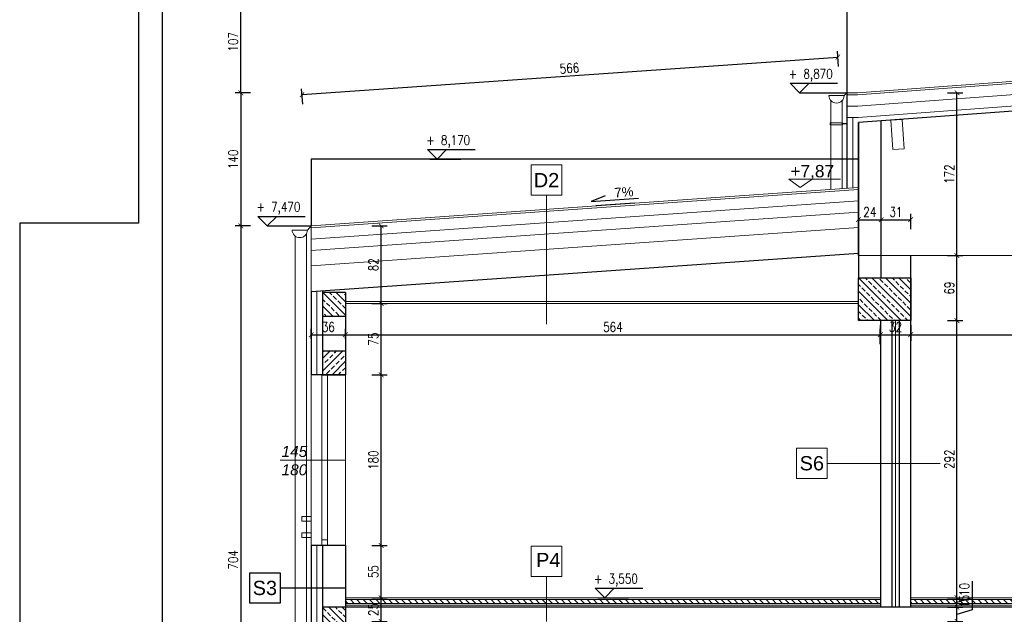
# Model space of a CAD drawing. Header units: millimetres. Extents: x 0 to 111311, y -48878 to -25280.
# Tile 65 of 161: x 74103 to 75140, y -42812 to -42185. Entities that reach past the tile are written whole.
import ezdxf
from ezdxf.enums import TextEntityAlignment as Align

# ---------------------------------------------------------------- set-up
doc = ezdxf.new("R2010")
doc.units = ezdxf.units.MM
doc.layers.get('Defpoints').update_dxf_attribs({"color": 30})
for name, color, linetype, lineweight in [('0.09', 22, 'Continuous', 9), ('0.15', 52, 'Continuous', 15), ('izol term', 30, 'BATTING', 0), ('J 0.15', 40, 'Continuous', 15), ('J wymiary', 1, 'Continuous', 9), ('kreskowanie', 250, 'Continuous', 9), ('OPIS', 7, 'Continuous', 5), ('sciany', 252, 'Continuous', 30), ('stolarka_okna', 144, 'Continuous', 0)]:
    doc.layers.add(name, color=color, linetype=linetype, lineweight=lineweight)
for name, color, linetype in [('A_Ściany', 7, 'Continuous'), ('e-cad_cienkie', 1, 'Continuous'), ('e-cad_opisy', 7, 'Continuous')]:
    doc.layers.add(name, color=color, linetype=linetype)
doc.styles.add('e-cad_1', font='simplex.shx', dxfattribs={"width": 0.8})
doc.styles.add('E-CAD_TTF', font='arial.ttf')
doc.styles.get("Standard").update_dxf_attribs({"font": 'arial.ttf'})
doc.linetypes.add('BATTING', pattern='A,0.00254,-2.54,[134,ltypeshp.shx,S=2.54,R=0,X=-2.54,Y=0],-5.08,[134,ltypeshp.shx,S=2.54,R=180,X=2.54,Y=0],-2.54', length=10.16254)
doc.dimstyles.new('e-cad_1_50_[cm]', dxfattribs={"dimscale": 5, "dimtxt": 2, "dimasz": 1, "dimexe": 1.25, "dimexo": 0.625, "dimtad": 1, "dimdec": 0, "dimrnd": 0.1, "dimzin": 1, "dimtxsty": 'e-cad_1', "dimblk": 'ARCHTICK', "dimcen": 2.5, "dimclrd": 7, "dimclre": 7, "dimclrt": 7, "dimadec": 0, "dimazin": 0, "dimtfac": 1, "dimtmove": 1, "dimatfit": 3, "dimldrblk": 'OBLIQUE', "dimfxl": 2, "dimfxlon": 1, "dimarcsym": 0})
pattern_1 = [(135, (8540.922, 2718.507), (-7.0710678, -7.0710678), []), (135, (8540.922, 2725.567), (-7.0710678, -7.0710678), [4.8, -2])]

# ---------------------------------------------------------------- blocks, each defined once
blk = doc.blocks.new('A$C518426B5')
at = {"layer": 'OPIS', "color": 251}
for p, q in [((0, 8.8), (54.2, 8.8)), ((0, 8.8), (11.9, 0)), ((11.9, 0), (24.5, 8.8))]:
    blk.add_line(p, q, dxfattribs=at)
blk = doc.blocks.new('e-cad_kota_3')
blk.add_line((-2, 2), (8, 2))
blk.add_lwpolyline([(-2, 2), (0, 0), (2, 2)])
at = {"style": 'e-cad_1', "width": 0.8}
blk.add_attdef('ZNAK', text='', height=2, dxfattribs=at).set_placement((-0.5, 3), align=Align.RIGHT)
blk.add_attdef('RZEDNA', (0.8, 3), '', height=2, dxfattribs=at)
blk = doc.blocks.new('_ArchTick')
at = {"color": 0, "linetype": 'ByBlock', "const_width": 0.15}
blk.add_lwpolyline([(-0.5, -0.5), (0.5, 0.5)], dxfattribs=at)
blk = doc.blocks.new('*D1849')
at = {"layer": 'Defpoints', "color": 0, "ltscale": 2}
for p in [(74445.9, -42517.1), (74409.9, -42524.4), (74445.9, -42524.4)]:
    blk.add_point(p, dxfattribs=at)
at = {"layer": 'J wymiary', "color": 7, "lineweight": -2, "ltscale": 2}
for p, q in [((74409.9, -42521.3), (74409.9, -42510.9)), ((74409.9, -42517.1), (74445.9, -42517.1)), ((74445.9, -42521.3), (74445.9, -42510.9))]:
    blk.add_line(p, q, dxfattribs=at)
at = {"layer": 'J wymiary', "color": 7, "lineweight": -2, "ltscale": 2, "xscale": 5, "yscale": 5, "zscale": 5, "rotation": 180}
blk.add_blockref('_ArchTick', (74409.9, -42517.1), dxfattribs=at)
at = {"layer": 'J wymiary', "color": 7, "lineweight": -2, "ltscale": 2, "xscale": 5, "yscale": 5, "zscale": 5}
blk.add_blockref('_ArchTick', (74445.9, -42517.1), dxfattribs=at)
at = {"layer": 'J wymiary', "color": 7, "ltscale": 2, "insert": (74427.9, -42509), "char_height": 10, "attachment_point": 5, "style": 'e-cad_1'}
blk.add_mtext('36', dxfattribs=at)
blk = doc.blocks.new('_Oblique')
at = {"layer": 'kreskowanie', "color": 0, "lineweight": -2}
blk.add_line((-0.5, -0.5), (0.5, 0.5), dxfattribs=at)
blk = doc.blocks.new('*D1850')
at = {"layer": 'Defpoints', "color": 0, "ltscale": 2}
for p in [(75009.4, -42517.1), (74445.9, -42524.4), (75009.4, -42549.7)]:
    blk.add_point(p, dxfattribs=at)
at = {"layer": 'J wymiary', "color": 7, "lineweight": -2, "ltscale": 2}
for p, q in [((74445.9, -42521.3), (74445.9, -42510.9)), ((74445.9, -42517.1), (75009.4, -42517.1)), ((75009.4, -42527.1), (75009.4, -42510.9))]:
    blk.add_line(p, q, dxfattribs=at)
at = {"layer": 'J wymiary', "color": 7, "lineweight": -2, "ltscale": 2, "xscale": 5, "yscale": 5, "zscale": 5, "rotation": 180}
blk.add_blockref('_ArchTick', (74445.9, -42517.1), dxfattribs=at)
at = {"layer": 'J wymiary', "color": 7, "lineweight": -2, "ltscale": 2, "xscale": 5, "yscale": 5, "zscale": 5}
blk.add_blockref('_ArchTick', (75009.4, -42517.1), dxfattribs=at)
at = {"layer": 'J wymiary', "color": 7, "ltscale": 2, "insert": (74727.7, -42509), "char_height": 10, "attachment_point": 5, "style": 'e-cad_1'}
blk.add_mtext('564', dxfattribs=at)
blk = doc.blocks.new('*D1851')
at = {"layer": 'Defpoints', "color": 0, "ltscale": 2}
for p in [(75041.4, -42508.6), (77826.4, -42517.1), (77826.4, -42537.3)]:
    blk.add_point(p, dxfattribs=at)
at = {"layer": 'J wymiary', "color": 7, "lineweight": -2, "ltscale": 2}
for p, q in [((75041.4, -42511.7), (75041.4, -42523.4)), ((75041.4, -42517.1), (77826.4, -42517.1)), ((77826.4, -42527.1), (77826.4, -42510.9))]:
    blk.add_line(p, q, dxfattribs=at)
at = {"layer": 'J wymiary', "color": 7, "lineweight": -2, "ltscale": 2, "xscale": 5, "yscale": 5, "zscale": 5, "rotation": 180}
blk.add_blockref('_ArchTick', (75041.4, -42517.1), dxfattribs=at)
at = {"layer": 'J wymiary', "color": 7, "lineweight": -2, "ltscale": 2, "xscale": 5, "yscale": 5, "zscale": 5}
blk.add_blockref('_ArchTick', (77826.4, -42517.1), dxfattribs=at)
at = {"layer": 'J wymiary', "color": 7, "ltscale": 2, "insert": (76433.9, -42509), "char_height": 10, "attachment_point": 5, "style": 'e-cad_1'}
blk.add_mtext('2785', dxfattribs=at)
blk = doc.blocks.new('*D1867')
at = {"layer": 'Defpoints', "color": 0, "ltscale": 2}
for p in [(74974.4, -42262.2), (74335.8, -42402.4), (74409.9, -42402.4)]:
    blk.add_point(p, dxfattribs=at)
at = {"layer": 'J wymiary', "color": 7, "lineweight": -2, "ltscale": 2}
for p, q in [((74345.8, -42262.2), (74329.6, -42262.2)), ((74335.8, -42262.2), (74335.8, -42402.4)), ((74345.8, -42402.4), (74329.6, -42402.4))]:
    blk.add_line(p, q, dxfattribs=at)
at = {"layer": 'J wymiary', "color": 7, "lineweight": -2, "ltscale": 2, "xscale": 5, "yscale": 5, "zscale": 5}
for p, rotation in [((74335.8, -42262.2), 90), ((74335.8, -42402.4), 270)]:
    blk.add_blockref('_ArchTick', p, dxfattribs=dict(at, rotation=rotation))
at = {"layer": 'J wymiary', "color": 7, "ltscale": 2, "insert": (74327.7, -42332.3), "char_height": 10, "attachment_point": 5, "rotation": 90, "style": 'e-cad_1'}
blk.add_mtext('140', dxfattribs=at)
blk = doc.blocks.new('*D1868')
at = {"layer": 'Defpoints', "color": 0, "ltscale": 2}
for p in [(74335.8, -42154.7), (76433.9, -42154.7), (74974.4, -42262.2)]:
    blk.add_point(p, dxfattribs=at)
at = {"layer": 'J wymiary', "color": 7, "lineweight": -2, "ltscale": 2}
for p, q in [((74345.8, -42154.7), (74329.6, -42154.7)), ((74335.8, -42262.2), (74335.8, -42154.7)), ((74345.8, -42262.2), (74329.6, -42262.2))]:
    blk.add_line(p, q, dxfattribs=at)
at = {"layer": 'J wymiary', "color": 7, "lineweight": -2, "ltscale": 2, "xscale": 5, "yscale": 5, "zscale": 5}
for p, rotation in [((74335.8, -42154.7), 90), ((74335.8, -42262.2), 270)]:
    blk.add_blockref('_ArchTick', p, dxfattribs=dict(at, rotation=rotation))
at = {"layer": 'J wymiary', "color": 7, "ltscale": 2, "insert": (74327.7, -42208.5), "char_height": 10, "attachment_point": 5, "rotation": 90, "style": 'e-cad_1'}
blk.add_mtext('107', dxfattribs=at)
blk = doc.blocks.new('*D1869')
at = {"layer": 'Defpoints', "color": 0, "ltscale": 2}
for p in [(74399.9, -42402.4), (74335.8, -43106.3), (74409.9, -43106.3)]:
    blk.add_point(p, dxfattribs=at)
at = {"layer": 'J wymiary', "color": 7, "lineweight": -2, "ltscale": 2}
for p, q in [((74345.8, -42402.4), (74329.6, -42402.4)), ((74335.8, -42402.4), (74335.8, -43106.3)), ((74345.8, -43106.3), (74329.6, -43106.3))]:
    blk.add_line(p, q, dxfattribs=at)
at = {"layer": 'J wymiary', "color": 7, "lineweight": -2, "ltscale": 2, "xscale": 5, "yscale": 5, "zscale": 5}
for p, rotation in [((74335.8, -42402.4), 90), ((74335.8, -43106.3), 270)]:
    blk.add_blockref('_ArchTick', p, dxfattribs=dict(at, rotation=rotation))
at = {"layer": 'J wymiary', "color": 7, "ltscale": 2, "insert": (74327.7, -42754.4), "char_height": 10, "attachment_point": 5, "rotation": 90, "style": 'e-cad_1'}
blk.add_mtext('704', dxfattribs=at)
blk = doc.blocks.new('*D1881')
at = {"layer": 'Defpoints', "color": 0, "ltscale": 2}
for p in [(74455.8, -42794.3), (74483.6, -42794.3), (74459.2, -42819.3)]:
    blk.add_point(p, dxfattribs=at)
at = {"layer": 'J wymiary', "color": 7, "lineweight": -2, "ltscale": 2}
for p, q in [((74473.6, -42794.3), (74489.8, -42794.3)), ((74483.6, -42819.3), (74483.6, -42794.3)), ((74473.6, -42819.3), (74489.8, -42819.3))]:
    blk.add_line(p, q, dxfattribs=at)
at = {"layer": 'J wymiary', "color": 7, "lineweight": -2, "ltscale": 2, "xscale": 5, "yscale": 5, "zscale": 5}
for p, rotation in [((74483.6, -42794.3), 90), ((74483.6, -42819.3), 270)]:
    blk.add_blockref('_ArchTick', p, dxfattribs=dict(at, rotation=rotation))
at = {"layer": 'J wymiary', "color": 7, "ltscale": 2, "insert": (74475.4, -42806.8), "char_height": 10, "attachment_point": 5, "rotation": 90, "style": 'e-cad_1'}
blk.add_mtext('25', dxfattribs=at)
blk = doc.blocks.new('*D1882')
at = {"layer": 'Defpoints', "color": 0, "ltscale": 2}
for p in [(74435, -42739.3), (74483.6, -42739.3), (74455.8, -42794.3)]:
    blk.add_point(p, dxfattribs=at)
at = {"layer": 'J wymiary', "color": 7, "lineweight": -2, "ltscale": 2}
for p, q in [((74473.6, -42739.3), (74489.8, -42739.3)), ((74483.6, -42794.3), (74483.6, -42739.3)), ((74473.6, -42794.3), (74489.8, -42794.3))]:
    blk.add_line(p, q, dxfattribs=at)
at = {"layer": 'J wymiary', "color": 7, "lineweight": -2, "ltscale": 2, "xscale": 5, "yscale": 5, "zscale": 5}
for p, rotation in [((74483.6, -42739.3), 90), ((74483.6, -42794.3), 270)]:
    blk.add_blockref('_ArchTick', p, dxfattribs=dict(at, rotation=rotation))
at = {"layer": 'J wymiary', "color": 7, "ltscale": 2, "insert": (74475.4, -42766.8), "char_height": 10, "attachment_point": 5, "rotation": 90, "style": 'e-cad_1'}
blk.add_mtext('55', dxfattribs=at)
blk = doc.blocks.new('*D1883')
at = {"layer": 'Defpoints', "color": 0, "ltscale": 2}
for p in [(74438.7, -42559.3), (74483.6, -42559.3), (74435, -42739.3)]:
    blk.add_point(p, dxfattribs=at)
at = {"layer": 'J wymiary', "color": 7, "lineweight": -2, "ltscale": 2}
for p, q in [((74473.6, -42559.3), (74489.8, -42559.3)), ((74483.6, -42739.3), (74483.6, -42559.3)), ((74473.6, -42739.3), (74489.8, -42739.3))]:
    blk.add_line(p, q, dxfattribs=at)
at = {"layer": 'J wymiary', "color": 7, "lineweight": -2, "ltscale": 2, "xscale": 5, "yscale": 5, "zscale": 5}
for p, rotation in [((74483.6, -42559.3), 90), ((74483.6, -42739.3), 270)]:
    blk.add_blockref('_ArchTick', p, dxfattribs=dict(at, rotation=rotation))
at = {"layer": 'J wymiary', "color": 7, "ltscale": 2, "insert": (74475.4, -42649.3), "char_height": 10, "attachment_point": 5, "rotation": 90, "style": 'e-cad_1'}
blk.add_mtext('180', dxfattribs=at)
blk = doc.blocks.new('*D1884')
at = {"layer": 'Defpoints', "color": 0, "ltscale": 2}
for p in [(74456.3, -42484.3), (74483.6, -42484.3), (74438.7, -42559.3)]:
    blk.add_point(p, dxfattribs=at)
at = {"layer": 'J wymiary', "color": 7, "lineweight": -2, "ltscale": 2}
for p, q in [((74473.6, -42484.3), (74489.8, -42484.3)), ((74483.6, -42559.3), (74483.6, -42484.3)), ((74473.6, -42559.3), (74489.8, -42559.3))]:
    blk.add_line(p, q, dxfattribs=at)
at = {"layer": 'J wymiary', "color": 7, "lineweight": -2, "ltscale": 2, "xscale": 5, "yscale": 5, "zscale": 5}
for p, rotation in [((74483.6, -42484.3), 90), ((74483.6, -42559.3), 270)]:
    blk.add_blockref('_ArchTick', p, dxfattribs=dict(at, rotation=rotation))
at = {"layer": 'J wymiary', "color": 7, "ltscale": 2, "insert": (74475.4, -42521.8), "char_height": 10, "attachment_point": 5, "rotation": 90, "style": 'e-cad_1'}
blk.add_mtext('75', dxfattribs=at)
blk = doc.blocks.new('*D1885')
at = {"layer": 'Defpoints', "color": 0, "ltscale": 2}
for p in [(74388.6, -42402.4), (74483.6, -42402.4), (74456.3, -42484.3)]:
    blk.add_point(p, dxfattribs=at)
at = {"layer": 'J wymiary', "color": 7, "lineweight": -2, "ltscale": 2}
for p, q in [((74473.6, -42402.4), (74489.8, -42402.4)), ((74483.6, -42484.3), (74483.6, -42402.4)), ((74473.6, -42484.3), (74489.8, -42484.3))]:
    blk.add_line(p, q, dxfattribs=at)
at = {"layer": 'J wymiary', "color": 7, "lineweight": -2, "ltscale": 2, "xscale": 5, "yscale": 5, "zscale": 5}
for p, rotation in [((74483.6, -42402.4), 90), ((74483.6, -42484.3), 270)]:
    blk.add_blockref('_ArchTick', p, dxfattribs=dict(at, rotation=rotation))
at = {"layer": 'J wymiary', "color": 7, "ltscale": 2, "insert": (74475.4, -42443.4), "char_height": 10, "attachment_point": 5, "rotation": 90, "style": 'e-cad_1'}
blk.add_mtext('82', dxfattribs=at)
blk = doc.blocks.new('*D1888')
at = {"layer": 'Defpoints', "color": 0, "ltscale": 2}
for p in [(75041.4, -42804.3), (75090.2, -42804.3), (75041.4, -42819.3)]:
    blk.add_point(p, dxfattribs=at)
at = {"layer": 'J wymiary', "color": 7, "lineweight": -2, "ltscale": 2}
for p, q in [((75106.2, -42789.3), (75106.2, -42807)), ((75080.2, -42804.3), (75096.5, -42804.3)), ((75090.2, -42819.3), (75090.2, -42804.3)), ((75106.2, -42807), (75090.2, -42811.8)), ((75080.2, -42819.3), (75096.5, -42819.3))]:
    blk.add_line(p, q, dxfattribs=at)
at = {"layer": 'J wymiary', "color": 7, "lineweight": -2, "ltscale": 2, "xscale": 5, "yscale": 5, "zscale": 5}
for p, rotation in [((75090.2, -42804.3), 90), ((75090.2, -42819.3), 270)]:
    blk.add_blockref('_ArchTick', p, dxfattribs=dict(at, rotation=rotation))
at = {"layer": 'J wymiary', "color": 7, "ltscale": 2, "insert": (75098, -42798.1), "char_height": 10, "attachment_point": 5, "rotation": 90, "style": 'e-cad_1'}
blk.add_mtext('15', dxfattribs=at)
blk = doc.blocks.new('*D1889')
at = {"layer": 'Defpoints', "color": 0, "ltscale": 2}
for p in [(75045, -42794.3), (75090.2, -42794.3), (75041.4, -42804.3)]:
    blk.add_point(p, dxfattribs=at)
at = {"layer": 'J wymiary', "color": 7, "lineweight": -2, "ltscale": 2}
for p, q in [((75106.2, -42776.8), (75106.2, -42794.5)), ((75080.2, -42794.3), (75096.5, -42794.3)), ((75090.2, -42804.3), (75090.2, -42794.3)), ((75106.2, -42794.5), (75090.2, -42799.3)), ((75080.2, -42804.3), (75096.5, -42804.3))]:
    blk.add_line(p, q, dxfattribs=at)
at = {"layer": 'J wymiary', "color": 7, "lineweight": -2, "ltscale": 2, "xscale": 5, "yscale": 5, "zscale": 5}
for p, rotation in [((75090.2, -42794.3), 90), ((75090.2, -42804.3), 270)]:
    blk.add_blockref('_ArchTick', p, dxfattribs=dict(at, rotation=rotation))
at = {"layer": 'J wymiary', "color": 7, "ltscale": 2, "insert": (75098, -42785.6), "char_height": 10, "attachment_point": 5, "rotation": 90, "style": 'e-cad_1'}
blk.add_mtext('10', dxfattribs=at)
blk = doc.blocks.new('*D1890')
at = {"layer": 'Defpoints', "color": 0, "ltscale": 2}
for p in [(75035.7, -42502.3), (75090.2, -42502.3), (75045, -42794.3)]:
    blk.add_point(p, dxfattribs=at)
at = {"layer": 'J wymiary', "color": 7, "lineweight": -2, "ltscale": 2}
for p, q in [((75080.2, -42502.3), (75096.5, -42502.3)), ((75090.2, -42794.3), (75090.2, -42502.3)), ((75080.2, -42794.3), (75096.5, -42794.3))]:
    blk.add_line(p, q, dxfattribs=at)
at = {"layer": 'J wymiary', "color": 7, "lineweight": -2, "ltscale": 2, "xscale": 5, "yscale": 5, "zscale": 5}
for p, rotation in [((75090.2, -42502.3), 90), ((75090.2, -42794.3), 270)]:
    blk.add_blockref('_ArchTick', p, dxfattribs=dict(at, rotation=rotation))
at = {"layer": 'J wymiary', "color": 7, "ltscale": 2, "insert": (75082.1, -42648.3), "char_height": 10, "attachment_point": 5, "rotation": 90, "style": 'e-cad_1'}
blk.add_mtext('292', dxfattribs=at)
blk = doc.blocks.new('*D1891')
at = {"layer": 'Defpoints', "color": 0, "ltscale": 2}
for p in [(75053.1, -42433.7), (75090.2, -42433.7), (75035.7, -42502.3)]:
    blk.add_point(p, dxfattribs=at)
at = {"layer": 'J wymiary', "color": 7, "lineweight": -2, "ltscale": 2}
for p, q in [((75080.2, -42433.7), (75096.5, -42433.7)), ((75090.2, -42502.3), (75090.2, -42433.7)), ((75080.2, -42502.3), (75096.5, -42502.3))]:
    blk.add_line(p, q, dxfattribs=at)
at = {"layer": 'J wymiary', "color": 7, "lineweight": -2, "ltscale": 2, "xscale": 5, "yscale": 5, "zscale": 5}
for p, rotation in [((75090.2, -42433.7), 90), ((75090.2, -42502.3), 270)]:
    blk.add_blockref('_ArchTick', p, dxfattribs=dict(at, rotation=rotation))
at = {"layer": 'J wymiary', "color": 7, "ltscale": 2, "insert": (75082.1, -42468), "char_height": 10, "attachment_point": 5, "rotation": 90, "style": 'e-cad_1'}
blk.add_mtext('69', dxfattribs=at)
blk = doc.blocks.new('*D1892')
at = {"layer": 'Defpoints', "color": 0, "ltscale": 2}
for p in [(74959.4, -42262.2), (75090.2, -42262.2), (75053.1, -42433.7)]:
    blk.add_point(p, dxfattribs=at)
at = {"layer": 'J wymiary', "color": 7, "lineweight": -2, "ltscale": 2}
for p, q in [((75080.2, -42262.2), (75096.5, -42262.2)), ((75090.2, -42433.7), (75090.2, -42262.2)), ((75080.2, -42433.7), (75096.5, -42433.7))]:
    blk.add_line(p, q, dxfattribs=at)
at = {"layer": 'J wymiary', "color": 7, "lineweight": -2, "ltscale": 2, "xscale": 5, "yscale": 5, "zscale": 5}
for p, rotation in [((75090.2, -42262.2), 90), ((75090.2, -42433.7), 270)]:
    blk.add_blockref('_ArchTick', p, dxfattribs=dict(at, rotation=rotation))
at = {"layer": 'J wymiary', "color": 7, "ltscale": 2, "insert": (75082.1, -42347.9), "char_height": 10, "attachment_point": 5, "rotation": 90, "style": 'e-cad_1'}
blk.add_mtext('172', dxfattribs=at)
blk = doc.blocks.new('*D1896')
at = {"layer": 'Defpoints', "color": 0, "ltscale": 2}
for p in [(74964.7, -42224.6), (74974.4, -42362.9), (74409.9, -42402.4)]:
    blk.add_point(p, dxfattribs=at)
at = {"layer": 'J wymiary', "color": 7, "lineweight": -2, "ltscale": 2}
for p, q in [((74400.3, -42264.1), (74964.7, -42224.6)), ((74965.4, -42234.6), (74964.3, -42218.4)), ((74401, -42274.1), (74399.8, -42257.9))]:
    blk.add_line(p, q, dxfattribs=at)
at = {"layer": 'J wymiary', "color": 7, "lineweight": -2, "ltscale": 2, "xscale": 5, "yscale": 5, "zscale": 5}
for p, rotation in [((74964.7, -42224.6), 4.004173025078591), ((74400.3, -42264.1), 184.0041730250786)]:
    blk.add_blockref('_ArchTick', p, dxfattribs=dict(at, rotation=rotation))
at = {"layer": 'J wymiary', "color": 7, "ltscale": 2, "insert": (74681.9, -42236.3), "char_height": 10, "attachment_point": 5, "rotation": 4.0042, "style": 'e-cad_1'}
blk.add_mtext('566', dxfattribs=at)
blk = doc.blocks.new('*D1897')
at = {"layer": 'Defpoints', "color": 0, "ltscale": 2}
for p in [(76422.7, -42001.9), (76433.9, -42154.7), (74974.4, -42262.2)]:
    blk.add_point(p, dxfattribs=at)
at = {"layer": 'J wymiary', "color": 7, "lineweight": -2, "ltscale": 2}
for p, q in [((76423.4, -42011.8), (76422.2, -41995.6)), ((74963.1, -42109.3), (76422.7, -42001.9)), ((74963.9, -42119.3), (74962.7, -42103))]:
    blk.add_line(p, q, dxfattribs=at)
at = {"layer": 'J wymiary', "color": 7, "lineweight": -2, "ltscale": 2, "xscale": 5, "yscale": 5, "zscale": 5}
for p, rotation in [((76422.7, -42001.9), 4.208882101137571), ((74963.1, -42109.3), 184.2088821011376)]:
    blk.add_blockref('_ArchTick', p, dxfattribs=dict(at, rotation=rotation))
at = {"layer": 'J wymiary', "color": 7, "ltscale": 2, "insert": (75692.3, -42047.5), "char_height": 10, "attachment_point": 5, "rotation": 4.2089, "style": 'e-cad_1'}
blk.add_mtext('1464', dxfattribs=at)
blk = doc.blocks.new('*D1899')
at = {"layer": 'Defpoints', "color": 0, "ltscale": 2}
for p in [(75010.4, -42395.9), (74986.4, -42413.7), (75010.4, -42413.7)]:
    blk.add_point(p, dxfattribs=at)
at = {"layer": 'J wymiary', "color": 7, "lineweight": -2, "ltscale": 2}
for p, q in [((74986.4, -42405.9), (74986.4, -42389.7)), ((75010.4, -42405.9), (75010.4, -42389.7)), ((74986.4, -42395.9), (75010.4, -42395.9))]:
    blk.add_line(p, q, dxfattribs=at)
at = {"layer": 'J wymiary', "color": 7, "lineweight": -2, "ltscale": 2, "xscale": 5, "yscale": 5, "zscale": 5, "rotation": 180}
blk.add_blockref('_ArchTick', (74986.4, -42395.9), dxfattribs=at)
at = {"layer": 'J wymiary', "color": 7, "lineweight": -2, "ltscale": 2, "xscale": 5, "yscale": 5, "zscale": 5}
blk.add_blockref('_ArchTick', (75010.4, -42395.9), dxfattribs=at)
at = {"layer": 'J wymiary', "color": 7, "ltscale": 2, "insert": (74998.4, -42387.8), "char_height": 10, "attachment_point": 5, "style": 'e-cad_1'}
blk.add_mtext('24', dxfattribs=at)
blk = doc.blocks.new('*D1900')
at = {"layer": 'Defpoints', "color": 0, "ltscale": 2}
for p in [(75041.4, -42395.9), (75010.4, -42413.7), (75041.4, -42446.5)]:
    blk.add_point(p, dxfattribs=at)
at = {"layer": 'J wymiary', "color": 7, "lineweight": -2, "ltscale": 2}
for p, q in [((75010.4, -42405.9), (75010.4, -42389.7)), ((75041.4, -42405.9), (75041.4, -42389.7)), ((75010.4, -42395.9), (75041.4, -42395.9))]:
    blk.add_line(p, q, dxfattribs=at)
at = {"layer": 'J wymiary', "color": 7, "lineweight": -2, "ltscale": 2, "xscale": 5, "yscale": 5, "zscale": 5, "rotation": 180}
blk.add_blockref('_ArchTick', (75010.4, -42395.9), dxfattribs=at)
at = {"layer": 'J wymiary', "color": 7, "lineweight": -2, "ltscale": 2, "xscale": 5, "yscale": 5, "zscale": 5}
blk.add_blockref('_ArchTick', (75041.4, -42395.9), dxfattribs=at)
at = {"layer": 'J wymiary', "color": 7, "ltscale": 2, "insert": (75025.9, -42387.8), "char_height": 10, "attachment_point": 5, "style": 'e-cad_1'}
blk.add_mtext('31', dxfattribs=at)
blk = doc.blocks.new('*D1903')
at = {"layer": 'Defpoints', "color": 0, "ltscale": 2}
for p in [(75009.4, -42502.3), (75041.4, -42502.3), (75041.4, -42517.1)]:
    blk.add_point(p, dxfattribs=at)
at = {"layer": 'J wymiary', "color": 7, "lineweight": -2, "ltscale": 2}
for p, q in [((75009.4, -42507.1), (75009.4, -42523.4)), ((75041.4, -42507.1), (75041.4, -42523.4)), ((75009.4, -42517.1), (75041.4, -42517.1))]:
    blk.add_line(p, q, dxfattribs=at)
at = {"layer": 'J wymiary', "color": 7, "lineweight": -2, "ltscale": 2, "xscale": 5, "yscale": 5, "zscale": 5, "rotation": 180}
blk.add_blockref('_ArchTick', (75009.4, -42517.1), dxfattribs=at)
at = {"layer": 'J wymiary', "color": 7, "lineweight": -2, "ltscale": 2, "xscale": 5, "yscale": 5, "zscale": 5}
blk.add_blockref('_ArchTick', (75041.4, -42517.1), dxfattribs=at)
at = {"layer": 'J wymiary', "color": 7, "ltscale": 2, "insert": (75025.4, -42509), "char_height": 10, "attachment_point": 5, "style": 'e-cad_1'}
blk.add_mtext('32', dxfattribs=at)
blk = doc.blocks.new('e-cad_spadek_L')
at = {"layer": 'e-cad_cienkie'}
blk.add_lwpolyline([(2, 1), (5, 0), (-5, 0)], dxfattribs=at)
at = {"layer": 'e-cad_opisy', "style": 'E-CAD_TTF'}
blk.add_attdef('WARTOSC', text='', height=2, dxfattribs=at).set_placement((0, 0.5), align=Align.RIGHT)

msp = doc.modelspace()

# ---------------------------------------------------------------- hatches: boundary and pattern name
h = msp.add_hatch()
h.set_pattern_fill('ANSI31', color=256, scale=1.5, angle=90, style=0)
h.set_pattern_definition([(135, (-33294.702, -9541.562), (-3.36759605, -3.36759605), [])])
h.paths.add_polyline_path([(74445.942, -42796.261), (74445.942, -42800.261), (75009.442, -42800.261), (75009.442, -42796.261)])
h = msp.add_hatch()
h.set_pattern_fill('ANSI31', color=256, scale=1.5, angle=90, style=0)
h.set_pattern_definition([(135, (-33294.702, -10059.063), (-3.36759605, -3.36759605), [])])
h.paths.add_polyline_path([(75238.969, -42796.261), (75178.969, -42796.261), (75178.969, -42800.261), (75238.969, -42800.261)])
h.paths.add_polyline_path([(75177.442, -42800.261), (75177.442, -42796.261), (75041.442, -42796.261), (75041.442, -42800.261)])
at = {"layer": 'A_Ściany'}
h = msp.add_hatch(dxfattribs=at)
h.set_pattern_fill('ANSI33', color=256, scale=1.5, style=0)
h.set_pattern_definition([(45, (67704.281, -14304.228), (-6.735192, 6.735192), []), (45, (67711.016, -14304.228), (-6.735192, 6.735192), [4.7625, -2.38125])])
h.paths.add_polyline_path([(74445.942, -42534.26), (74434.442, -42534.26), (74434.442, -42559.26), (74445.942, -42559.26)])
h.paths.add_polyline_path([(74434.442, -42534.26), (74421.942, -42534.26), (74421.942, -42559.26), (74434.442, -42559.26)])
at = {"layer": 'OPIS'}
h = msp.add_hatch(dxfattribs=at)
h.set_pattern_fill('JIS_STN_2.5', color=256, scale=4, angle=90, style=0)
h.set_pattern_definition(pattern_1)
h.paths.add_polyline_path([(75009.442, -42484.261), (74986.444, -42484.261), (74986.442, -42502.261), (75009.442, -42502.261)])
h.paths.add_polyline_path([(75021.442, -42484.261), (75009.442, -42484.261), (75009.442, -42502.261), (75021.442, -42502.261)])
h.paths.add_polyline_path([(75025.442, -42484.261), (75021.442, -42484.261), (75021.442, -42502.261), (75025.442, -42502.261)])
h.paths.add_polyline_path([(75029.442, -42484.261), (75025.442, -42484.261), (75025.442, -42502.261), (75029.442, -42502.261)])
h.paths.add_polyline_path([(75041.442, -42484.261), (75029.442, -42484.261), (75029.442, -42502.261), (75041.442, -42502.261)])
h.paths.add_polyline_path([(75041.442, -42457.261), (74986.442, -42457.261), (74986.442, -42484.261), (75041.442, -42484.261)])
h.paths.add_polyline_path([(74986.442, -42457.156), (74986.445, -42435.262), (74986.442, -42435.262)])
h = msp.add_hatch(dxfattribs=at)
h.set_pattern_fill('JIS_STN_2.5', color=256, scale=4, angle=90, style=0)
h.set_pattern_definition(pattern_1)
h.paths.add_polyline_path([(74445.942, -42482.997), (74421.942, -42484.677), (74421.942, -42497.776), (74445.942, -42497.776)])
h.paths.add_polyline_path([(74445.942, -42472.776), (74421.942, -42472.776), (74421.942, -42484.677), (74445.942, -42482.997)])
h = msp.add_hatch(dxfattribs=at)
h.set_pattern_fill('JIS_STN_2.5', color=256, scale=4, angle=90, style=0)
h.set_pattern_definition(pattern_1)
h.paths.add_polyline_path([(74421.942, -42829.261), (74445.942, -42829.261), (74445.942, -42804.261), (74421.942, -42804.261)])

# ---------------------------------------------------------------- linework, layer by layer
for p, q in [((76433.942, -42186.336), (74986.442, -42293.661)), ((74986.442, -42433.661), (74986.442, -42293.661)), ((74986.442, -42362.092), (74986.442, -42293.661)), ((74409.942, -42471.616), (74986.451, -42431.261))]:
    msp.add_line(p, q)
at = {"ltscale": 12}
msp.add_line((74445.942, -42784.074), (74377.061, -42784.074), dxfattribs=at)
msp.add_lwpolyline([(74345.061, -42768.074), (74377.061, -42768.074), (74377.061, -42800.074), (74345.061, -42800.074)], close=True)
at = {"layer": '0.09'}
for p, q in [((75032.403, -42290.253), (75020.436, -42291.141)), ((75022.728, -42322.056), (75020.436, -42291.141)), ((75034.695, -42321.168), (75032.403, -42290.253)), ((75034.695, -42321.168), (75022.728, -42322.056)), ((74409.942, -42402.447), (74409.942, -42471.616)), ((74986.442, -42433.661), (76433.942, -42433.661))]:
    msp.add_line(p, q, dxfattribs=at)
for points in [[(76433.942, -42186.336), (76433.941, -42186.336), (74986.442, -42293.661)], [(74409.942, -42444.55), (74986.442, -42404.195)], [(74409.942, -42471.616), (74986.442, -42431.261)]]:
    msp.add_lwpolyline(points, dxfattribs=at)
at = {"layer": '0.15'}
for p, q in [((74445.942, -42482.261), (74986.442, -42482.255)), ((74986.444, -42484.257), (74445.942, -42484.261))]:
    msp.add_line(p, q, dxfattribs=at)
at = {"layer": 'e-cad_cienkie', "ltscale": 2}
for p, q in [((74924.37, -42262.161), (74974.373, -42262.161)), ((74534.974, -42332.092), (74567.474, -42332.092)), ((74750.478, -42378.499), (74709.775, -42381.459)), ((74363.602, -42402.447), (74409.942, -42402.447)), ((74711.663, -42794.261), (74744.163, -42794.261))]:
    msp.add_line(p, q, dxfattribs=at)
at = {"layer": 'e-cad_opisy', "ltscale": 4}
for points in [[(74102.771, -43884.707), (78102.771, -43884.707), (78102.771, -41784.707), (74227.771, -41784.707), (74227.771, -42399.707), (74102.771, -42399.707), (74102.771, -43884.707)], [(74252.771, -43859.707), (78077.771, -43859.707), (78077.771, -41809.707), (74252.771, -41809.707), (74252.771, -43859.707)]]:
    msp.add_lwpolyline(points, dxfattribs=at)
at = {"layer": 'izol term', "linetype": 'BATTING', "ltscale": 0.6}
for p, q in [((74980.373, -42362.517), (74980.306, -42288.161)), ((74415.942, -42471.196), (74415.942, -42559.261)), ((74415.942, -42739.26), (74415.942, -42889.261))]:
    msp.add_line(p, q, dxfattribs=at)
at = {"layer": 'izol term', "linetype": 'BATTING', "ltscale": 0.35}
msp.add_line((75025.442, -42502.261), (75025.442, -42804.261), dxfattribs=at)
at = {"layer": 'izol term', "linetype": 'BATTING', "ltscale": 0.2}
for p, q in [((75009.442, -42802.261), (74445.942, -42802.261)), ((75238.969, -42802.261), (75041.442, -42802.261))]:
    msp.add_line(p, q, dxfattribs=at)
at = {"layer": 'izol term', "linetype": 'BATTING', "ltscale": 0.8}
msp.add_lwpolyline([(76433.942, -42168.788), (76433.941, -42168.788), (74985.794, -42276.161), (74974.373, -42276.161)], dxfattribs=at)
at = {"layer": 'izol term', "linetype": 'BATTING', "ltscale": 0.7}
msp.add_lwpolyline([(74409.942, -42416.482), (74986.442, -42376.127)], dxfattribs=at)
at = {"layer": 'J 0.15'}
for points in [[(76433.942, -42154.75), (76433.941, -42154.75), (74985.275, -42262.161), (74974.373, -42262.161)], [(76433.942, -42156.755), (76433.941, -42156.755), (74985.349, -42264.161), (74974.373, -42264.161)], [(76433.942, -42180.821), (76433.941, -42180.821), (74986.238, -42288.161), (74974.373, -42288.161)], [(74409.942, -42402.447), (74986.442, -42362.092)], [(74409.942, -42404.452), (74986.442, -42364.097)], [(74409.942, -42428.511), (74986.442, -42388.156)]]:
    msp.add_lwpolyline(points, dxfattribs=at)
at = {"layer": 'OPIS'}
for p, q in [((74955.237, -42265.074), (74971.237, -42265.074)), ((74955.237, -42265.074), (74971.237, -42265.074)), ((74974.373, -42262.161), (74971.237, -42265.074)), ((74957.237, -42270.366), (74957.237, -42364.137)), ((74957.237, -42270.366), (74957.237, -42364.137)), ((74969.237, -42270.366), (74969.237, -42363.297)), ((74969.237, -42270.366), (74969.237, -42363.297)), ((74956.737, -42295.795), (74956.737, -42293.795)), ((74969.737, -42293.795), (74956.737, -42293.795)), ((74969.737, -42295.795), (74956.737, -42295.795)), ((74969.737, -42295.795), (74969.737, -42293.795)), ((74969.737, -42294.595), (74974.373, -42294.595)), ((74969.737, -42294.995), (74974.373, -42294.995)), ((74409.942, -42402.447), (74405.805, -42406.818)), ((74409.942, -42402.447), (74405.805, -42406.818)), ((74389.805, -42406.818), (74405.805, -42406.818)), ((74389.805, -42406.818), (74405.805, -42406.818)), ((74392.943, -42413.171), (74392.943, -43162.261)), ((74404.941, -42410.433), (74404.943, -43162.261)), ((74377.035, -42649.26), (74445.942, -42649.26)), ((74402.442, -42708.761), (74409.942, -42708.761)), ((74402.442, -42713.761), (74409.942, -42713.761)), ((74402.442, -42725.761), (74409.942, -42725.761)), ((74402.442, -42730.761), (74409.942, -42730.761)), ((75009.442, -42794.261), (74445.942, -42794.261)), ((75009.442, -42796.261), (74445.942, -42796.261)), ((75242.969, -42794.261), (75041.442, -42794.261)), ((75238.969, -42796.261), (75041.442, -42796.261)), ((75009.442, -42800.261), (74445.942, -42800.261)), ((75238.969, -42800.261), (75041.442, -42800.261))]:
    msp.add_line(p, q, dxfattribs=at)
at = {"layer": 'OPIS', "ltscale": 50}
for p, q in [((74657.765, -42505.837), (74657.765, -42370.221)), ((75072.611, -42652.663), (74953.272, -42652.663)), ((74657.765, -42819.261), (74657.765, -42771.834))]:
    msp.add_line(p, q, dxfattribs=at)
for points in [[(74641.765, -42338.221), (74673.765, -42338.221), (74673.765, -42370.221), (74641.765, -42370.221)], [(74921.272, -42636.663), (74953.272, -42636.663), (74953.272, -42668.663), (74921.272, -42668.663)], [(74641.765, -42739.834), (74673.765, -42739.834), (74673.765, -42771.834), (74641.765, -42771.834)]]:
    msp.add_lwpolyline(points, close=True, dxfattribs=at)
at = {"layer": 'OPIS'}
for points in [[(74399.942, -42713.761), (74404.942, -42713.761), (74404.942, -42708.761), (74399.942, -42708.761)], [(74399.942, -42730.761), (74404.942, -42730.761), (74404.942, -42725.761), (74399.942, -42725.761)]]:
    msp.add_lwpolyline(points, close=True, dxfattribs=at)
for centre in [(74963.237, -42265.074), (74963.237, -42265.074), (74397.805, -42406.818), (74397.805, -42406.818)]:
    msp.add_arc(centre, 8, 180, 0, dxfattribs=at)
at = {"layer": 'sciany'}
for p, q in [((74974.373, -42262.161), (74974.373, -42124.261)), ((74974.373, -42362.937), (74974.373, -42262.161)), ((74986.442, -42293.661), (74986.442, -42457.261)), ((75010.442, -42457.261), (75010.442, -42291.882)), ((74409.942, -42332.092), (74409.942, -42402.447)), ((74986.442, -42332.092), (74409.942, -42332.092)), ((75041.442, -42804.261), (75041.442, -42433.661)), ((74986.442, -42457.261), (75010.442, -42457.261)), ((74409.942, -42471.616), (74409.942, -42559.261)), ((74421.942, -42470.776), (74421.942, -42559.261)), ((74445.942, -42472.776), (74421.942, -42472.776)), ((74445.942, -42472.776), (74445.942, -42559.261)), ((74445.942, -42497.776), (74421.942, -42497.776)), ((75009.442, -42502.261), (75009.442, -42804.261)), ((75021.442, -42502.261), (75021.442, -42804.261)), ((75029.442, -42502.261), (75029.442, -42804.261)), ((74421.942, -42534.26), (74445.942, -42534.26)), ((74445.942, -42559.26), (74409.942, -42559.26)), ((74421.942, -42559.26), (74445.942, -42559.26)), ((74409.942, -42739.26), (74409.941, -42889.261)), ((74445.942, -42739.26), (74409.942, -42739.26)), ((74421.942, -42739.26), (74421.942, -42889.261)), ((74445.942, -42739.26), (74445.942, -42804.261)), ((75238.969, -42804.261), (74421.942, -42804.261)), ((74445.942, -42804.261), (74445.942, -42889.261))]:
    msp.add_line(p, q, dxfattribs=at)
msp.add_lwpolyline([(74986.442, -42457.261), (75041.442, -42457.261), (75041.442, -42502.261), (74986.435, -42502.261)], close=True, dxfattribs=at)
at = {"layer": 'stolarka_okna'}
for p, q in [((74409.942, -42739.26), (74409.942, -42559.261)), ((74420.942, -42559.26), (74420.942, -42739.26)), ((74426.942, -42559.26), (74426.942, -42739.26)), ((74445.942, -42739.26), (74445.942, -42559.26)), ((74426.942, -42733.26), (74420.942, -42733.26))]:
    msp.add_line(p, q, dxfattribs=at)

# ---------------------------------------------------------------- block references
msp.add_blockref('A$C518426B5', (74913.121, -42362.089))
at = {"layer": 'e-cad_opisy', "ltscale": 2, "xscale": 5, "yscale": 5, "zscale": 5}
for p, values in [((74924.37, -42262.161), {'RZEDNA': '8,870', 'ZNAK': '+'}), ((74542.474, -42332.092), {'RZEDNA': '8,170', 'ZNAK': '+'}), ((74363.602, -42402.447), {'RZEDNA': '7,470', 'ZNAK': '+'}), ((74719.163, -42794.261), {'RZEDNA': '3,550', 'ZNAK': '+'})]:
    msp.add_blockref('e-cad_kota_3', p, dxfattribs=at).add_auto_attribs(values)
at = {"layer": 'e-cad_opisy', "ltscale": 2}
ref = msp.add_blockref('e-cad_spadek_L', (74729.764, -42374.992), dxfattribs=dict(at, xscale=-5, yscale=5.000000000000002, zscale=5, rotation=4.15990408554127))
ref.add_attrib('WARTOSC', '7%', dxfattribs={"ltscale": 2, "height": 10, "rotation": 4.159904, "style": 'E-CAD_TTF'}).set_placement((74749.72, -42371.034), align=Align.RIGHT)

# ---------------------------------------------------------------- texts
for s, insert, char_height, width, attachment_point in [('{\\fArial|b0|i0|c238|p34;+7,87}', (74914.745, -42338.241), 13, 192.1242, 1), ('S3', (74361.061, -42784.074), 15, 32, 5)]:
    msp.add_mtext(s, dxfattribs=dict(insert=insert, char_height=char_height, width=width, attachment_point=attachment_point))
at = {"layer": 'OPIS', "ltscale": 50, "char_height": 15}
for s, insert, width, attachment_point in [('{\\fArial|b0|i0|c238|p34;D2}', (74657.765, -42354.221), 32, 5), ('S6', (74937.272, -42652.663), 32, 5), ('P4', (74646.781, -42747.013), 405.8, 1)]:
    msp.add_mtext(s, dxfattribs=dict(at, insert=insert, width=width, attachment_point=attachment_point))
at = {"layer": 'OPIS', "insert": (74392.183, -42649.875), "char_height": 11.616, "width": 195.90814, "attachment_point": 5}
msp.add_mtext('{\\fArial|b0|i1|c238|p18;145\\P180}', dxfattribs=at)

# ---------------------------------------------------------------- dimensions: what is measured, and where the dimension line sits
at = {"layer": 'J wymiary', "ltscale": 2}
for p1, p2, distance, picture, middle in [((74974.373, -42262.161), (76433.941, -42154.75), 153.295, '*D1897', (75692.31, -42047.47)), ((74409.942, -42402.447), (74974.373, -42362.937), 138.675, '*D1896', (74681.907, -42236.251))]:
    dim = msp.add_aligned_dim(p1=p1, p2=p2, distance=distance, dimstyle='e-cad_1_50_[cm]', dxfattribs=at)
    dim.commit()
    dim.dimension.update_dxf_attribs({"geometry": picture, "text_midpoint": middle})
for base, p1, p2, picture, middle in [((74335.841, -42154.75), (74974.373, -42262.161), (76433.942, -42154.75), '*D1868', (74327.716, -42208.455)), ((74335.841, -42402.447), (74974.373, -42262.161), (74409.942, -42402.447), '*D1867', (74327.716, -42332.304)), ((75090.21838, -42262.16103), (75053.11658, -42433.66101), (74959.38391, -42262.16103), '*D1892', (75082.09338, -42347.91102)), ((74335.841, -43106.261), (74399.942, -42402.447), (74409.942, -43106.261), '*D1869', (74327.716, -42754.354)), ((74483.573, -42402.447), (74456.262, -42484.261), (74388.582, -42402.447), '*D1885', (74475.448, -42443.354)), ((75090.218, -42433.661), (75035.748, -42502.261), (75053.117, -42433.661), '*D1891', (75082.093, -42467.961)), ((74483.573, -42484.261), (74438.722, -42559.26), (74456.262, -42484.261), '*D1884', (74475.448, -42521.76)), ((75090.218, -42502.261), (75045.007, -42794.261), (75035.748, -42502.261), '*D1890', (75082.093, -42648.261)), ((74483.573, -42559.26), (74434.987, -42739.26), (74438.722, -42559.26), '*D1883', (74475.448, -42649.26)), ((74483.573, -42739.26), (74455.819, -42794.261), (74434.987, -42739.26), '*D1882', (74475.448, -42766.761)), ((75090.218, -42794.261), (75041.442, -42804.261), (75045.007, -42794.261), '*D1889', (75098.031, -42791.354)), ((74483.573, -42794.261), (74459.227, -42819.261), (74455.819, -42794.261), '*D1881', (74475.448, -42806.761)), ((75090.218, -42804.261), (75041.442, -42819.261), (75041.442, -42804.261), '*D1888', (75098.031, -42803.854))]:
    dim = msp.add_linear_dim(base=base, p1=p1, p2=p2, angle=90, dimstyle='e-cad_1_50_[cm]', dxfattribs=at)
    dim.commit()
    dim.dimension.update_dxf_attribs({"geometry": picture, "text_midpoint": middle})
for base, p1, p2, picture, middle in [((75010.442, -42395.925), (74986.442, -42413.657), (75010.442, -42413.657), '*D1899', (74998.442, -42387.8)), ((75041.442, -42395.925), (75010.442, -42413.657), (75041.442, -42446.496), '*D1900', (75025.942, -42387.8)), ((74445.942, -42517.148), (74409.942, -42524.44), (74445.942, -42524.44), '*D1849', (74427.942, -42509.023)), ((75009.441535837, -42517.147594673), (74445.941535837, -42524.439747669), (75009.441535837, -42549.657502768), '*D1850', (74727.691535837, -42509.022594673)), ((75041.442, -42517.148), (75009.442, -42502.261), (75041.442, -42502.261), '*D1903', (75025.442, -42509.023)), ((77826.442, -42517.148), (75041.442, -42508.562), (77826.442, -42537.31), '*D1851', (76433.942, -42509.023))]:
    dim = msp.add_linear_dim(base=base, p1=p1, p2=p2, dimstyle='e-cad_1_50_[cm]', dxfattribs=at)
    dim.commit()
    dim.dimension.update_dxf_attribs({"geometry": picture, "text_midpoint": middle})

doc.saveas('drawing.dxf')
